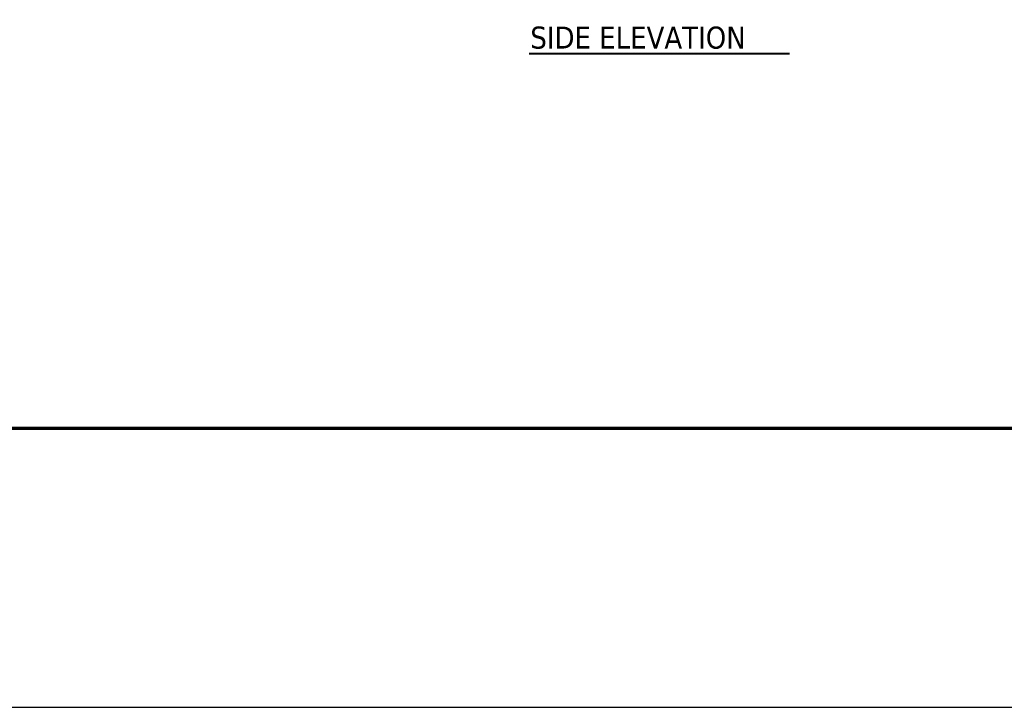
# Model space of a CAD drawing. Header units: inches. Extents: x 36 to 1719, y -84 to 1122.
# Tile 86 of 256: x 626 to 1029, y -84 to 197. Entities that reach past the tile are written whole.
import ezdxf

# ---------------------------------------------------------------- set-up
doc = ezdxf.new("R2010")
doc.units = ezdxf.units.IN
doc.header["$LTSCALE"] = 48
doc.header["$MEASUREMENT"] = 0
for name, color, linetype, lineweight in [('Border (ANSI)', 7, 'Continuous', 70), ('Sketch Geometry (ANSI)', 7, 'Continuous', 25), ('Symbol (ANSI)', 7, 'Continuous', 25)]:
    doc.layers.add(name, color=color, linetype=linetype, lineweight=lineweight)
doc.styles.add('Label Text (ANSI)', font='tahomabd.ttf')

# ---------------------------------------------------------------- blocks, each defined once
blk = doc.blocks.new('Borders SUPERIOR BORDER')
at = {"layer": 'Border (ANSI)'}
blk.add_line((35.25, 0.625), (0.75, 0.625), dxfattribs=at)

msp = doc.modelspace()

# ---------------------------------------------------------------- linework, layer by layer
at = {"layer": 'Sketch Geometry (ANSI)'}
msp.add_line((202.25414, -84.04305), (1718.69797, -84.04305), dxfattribs=at)
at = {"layer": 'Symbol (ANSI)', "lineweight": 40}
msp.add_line((834.97461, 183.42895), (941.45635, 183.42895), dxfattribs=at)

# ---------------------------------------------------------------- block references
at = {"xscale": 48, "yscale": 48, "zscale": 48}
msp.add_blockref('Borders SUPERIOR BORDER', (0, 0), dxfattribs=at)

# ---------------------------------------------------------------- texts
at = {"layer": 'Symbol (ANSI)', "insert": (835.41499, 185.26922), "char_height": 9.0239998, "attachment_point": 7, "style": 'Label Text (ANSI)'}
msp.add_mtext('SIDE ELEVATION', dxfattribs=at)

doc.saveas('drawing.dxf')
